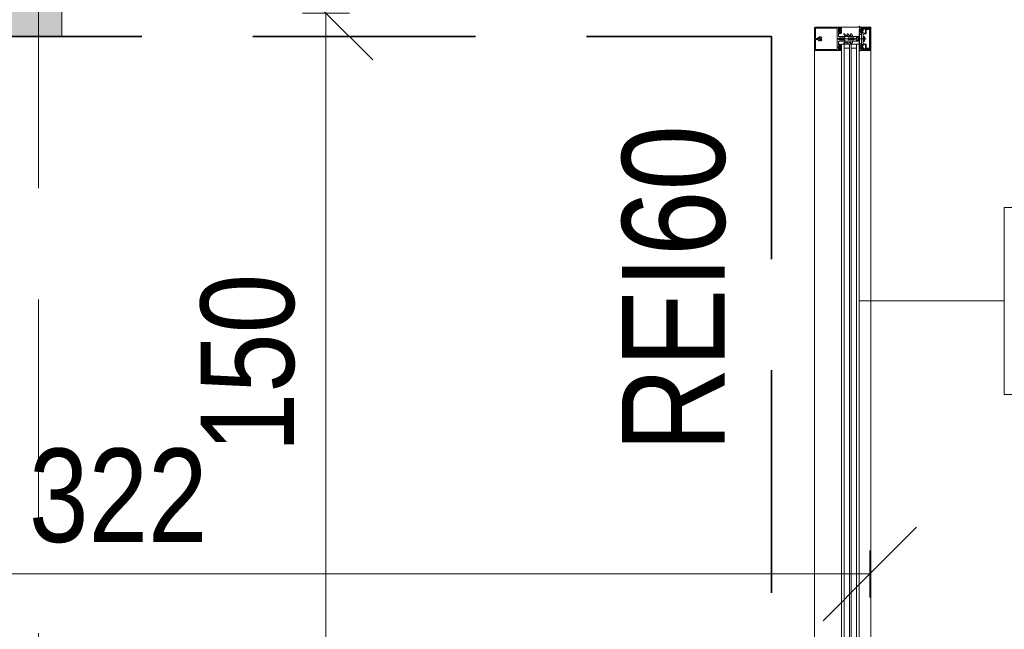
# Model space of a CAD drawing. Header units: centimetres. Extents: x -1434 to 23895, y -8842 to 3590.
# Tile 24 of 75: x -602 to -391, y 1701 to 1832. Entities that reach past the tile are written whole.
import ezdxf

# ---------------------------------------------------------------- set-up
doc = ezdxf.new("R2010")
doc.units = ezdxf.units.CM
doc.linetypes.add('Hidden', pattern=[71.4375, 47.625, -23.8125])
doc.linetypes.add('Ukryte', pattern=[71.438, 47.625, -23.813])
for name, color, linetype, lineweight in [('A-ANNO-DIMS', 211, 'Continuous', 13), ('A-ANNO-DIMS-100', 211, 'Continuous', 13), ('A-DETL', 90, 'Continuous', 9), ('A-DETL-GENF', 92, 'Continuous', 13), ('A-DETL-HDLN', 90, 'Ukryte', 9), ('A-GLAZ-CURT', 52, 'Continuous', 9), ('A-GLAZ-CWMG', 51, 'Continuous', 9), ('A-WALL-IDEN', 211, 'Continuous', 13), ('G-ANNO-TEXT', 231, 'Continuous', 13), ('S-COLS', 52, 'Continuous', 13)]:
    doc.layers.add(name, color=color, linetype=linetype, lineweight=lineweight)
doc.styles.add('Arial Narrow_1', font='ARIALN.TTF', dxfattribs={"height": 22})
doc.styles.add('Arial Narrow_3', font='ARIALN.TTF', dxfattribs={"height": 20})
doc.dimstyles.new('Diagonal_1_100__0__wewnętrzne', dxfattribs={"dimscale": 30.48, "dimtxt": 20.468619, "dimasz": 0.656168, "dimexe": 0.164042, "dimexo": 0.0625, "dimgap": 0.032808, "dimtad": 1, "dimdec": 0, "dimdsep": 46, "dimtxsty": 'Arial Narrow_3', "dimblk1": 'OBLIQUE', "dimblk2": 'OBLIQUE', "dimsah": 1, "dimcen": 0.09, "dimazin": 0, "dimtfac": 1, "dimtdec": 4, "dimtix": 1, "dimtmove": 0, "dimatfit": 3, "dimfxl": 0.164042, "dimfxlon": 1, "dimtvp": 1, "dimtolj": 1, "dimtzin": 0, "dimarcsym": 2})

# ---------------------------------------------------------------- blocks, each defined once
blk = doc.blocks.new('M_Concrete-Square-Column - 400 x 400mm-1838076-parter wysoki __0_00_ - stan projektowany Klatka schodowa')
at = {"layer": 'S-COLS', "lineweight": 9}
blk.add_hatch(color=253, dxfattribs=at).paths.add_polyline_path([(-20, -20), (20, -20), (20, 20), (-20, 20)], flags=0)
for p, q in [((20, 20), (-20, 20)), ((-20, 20), (-20, -20)), ((20, -20), (20, 20)), ((-20, -20), (20, -20))]:
    blk.add_line(p, q, dxfattribs=at)
blk = doc.blocks.new('Schueco_FWS-Glazing1 - SI_38mm_TripGlz 2-2609961-parter wysoki __0_00_ - stan projektowany Klatka schodowa')
at = {"layer": 'A-GLAZ-CURT'}
for p, q in [((72.65, 0), (-72.65, 0)), ((-72.65, 0), (-72.65, -3.8)), ((72.65, -3.8), (72.65, 0)), ((-72.65, -3.8), (72.65, -3.8))]:
    blk.add_line(p, q, dxfattribs=at)
at = {"layer": 'A-GLAZ-CURT', "lineweight": 13}
for p, q in [((-72.65, -0.6), (72.65, -0.6)), ((-72.65, -1.7), (72.65, -1.7)), ((-72.65, -2.1), (72.65, -2.1)), ((-71.75, -0.6), (-71.75, -1.7)), ((-71.75, -2.1), (-71.75, -3.2)), ((71.75, -0.6), (71.75, -1.7)), ((71.75, -2.1), (71.75, -3.2)), ((-72.65, -3.2), (72.65, -3.2))]:
    blk.add_line(p, q, dxfattribs=at)
blk = doc.blocks.new('Rectangular Mullion - SI_CovCap-20mm_Tran-55mm-2281819-parter wysoki __0_00_ - stan projektowany Klatka schodowa')
at = {"layer": 'A-DETL-GENF', "lineweight": 9}
for p, q in [((-2.5, 9.45), (-2.5, 7.8)), ((-2.5, 9.39), (-2.5, 4.79)), ((2.37, 9.6), (-2.35, 9.6)), ((-2.29, 9.39), (-2.29, 4.79)), ((-0.12, 8.61), (-0.12, 8.55)), ((-0.1, 8.88), (-0.1, 9.34)), ((0.1, 9.34), (0.1, 8.88)), ((0.12, 8.55), (0.12, 8.61)), ((2.29, 9.39), (2.29, 4.79)), ((2.5, 7.8), (2.5, 9.45)), ((2.5, 9.39), (2.5, 4.79)), ((-0.12, 8.25), (-0.12, 8.13)), ((0.12, 8.13), (0.12, 8.25)), ((-2.26, 4.33), (-2.14, 4.43)), ((-2.22, 4.26), (-2.26, 4.28)), ((-2.04, 4.28), (-1.72, 4.28)), ((-2.02, 4.42), (-2.01, 4.41)), ((-1.98, 4.39), (-1.78, 4.39)), ((-1.74, 4.41), (-1.74, 4.42)), ((-1.67, 4.24), (-1.67, 4.13)), ((-1.62, 4.43), (-1.5, 4.33)), ((-1.5, 4.28), (-1.54, 4.26)), ((-0.5, 4.28), (-0.5, 3.15)), ((-0.08, 4.27), (-0.05, 4.28)), ((0, -1.48), (0, 4.68)), ((0.07, 4.27), (0.05, 4.28)), ((0.5, 3.15), (0.5, 4.28)), ((1.62, 4.43), (1.5, 4.33)), ((1.5, 4.28), (1.54, 4.26)), ((1.67, 4.24), (1.67, 4.13)), ((2.04, 4.28), (1.72, 4.28)), ((1.74, 4.41), (1.74, 4.42)), ((1.98, 4.39), (1.78, 4.39)), ((2.02, 4.42), (2.01, 4.41)), ((2.26, 4.33), (2.14, 4.43)), ((2.22, 4.26), (2.26, 4.28)), ((-2.35, 3.92), (-2.48, 3.92)), ((-2.37, 3.8), (-2.47, 3.8)), ((-2.09, 4.03), (-2.31, 3.93)), ((-1.9, 3.92), (-2.05, 3.86)), ((-1.72, 4.08), (-1.94, 4.08)), ((-1.8, 3.81), (-1.84, 3.9)), ((-1.7, 3.9), (-1.74, 3.81)), ((-1.58, 3.81), (-1.62, 3.9)), ((-1.48, 3.9), (-1.52, 3.82)), ((-1.35, 3.81), (-1.4, 3.9)), ((-0.78, 2.94), (-1.04, 3.09)), ((-0.78, 2.21), (-1.04, 2.36)), ((-0.91, 3.3), (-0.53, 3.08)), ((-0.91, 2.57), (-0.83, 2.52)), ((-0.75, 2.57), (-0.75, 2.89)), ((-0.75, 1.84), (-0.75, 2.16)), ((-0.5, 3.04), (-0.5, 1.52)), ((-0.45, 3.1), (-0.35, 3.1)), ((-0.21, 3.93), (-0.19, 3.94)), ((-0.19, 3.89), (-0.21, 3.91)), ((-0.18, 3.96), (-0.18, 4.1)), ((0.17, 3.96), (0.17, 4.1)), ((0.21, 3.93), (0.18, 3.94)), ((0.18, 3.89), (0.21, 3.91)), ((0.37, 3.1), (0.45, 3.1)), ((0.5, 3.04), (0.5, 1.52)), ((0.91, 3.3), (0.52, 3.08)), ((0.75, 2.57), (0.75, 2.89)), ((0.75, 1.84), (0.75, 2.16)), ((0.77, 2.94), (1.04, 3.09)), ((0.77, 2.21), (1.04, 2.36)), ((0.91, 2.57), (0.82, 2.52)), ((1.35, 3.81), (1.4, 3.9)), ((1.48, 3.9), (1.52, 3.82)), ((1.58, 3.81), (1.62, 3.9)), ((1.7, 3.9), (1.74, 3.81)), ((1.72, 4.08), (1.94, 4.08)), ((1.8, 3.81), (1.84, 3.9)), ((1.9, 3.92), (2.05, 3.86)), ((2.09, 4.03), (2.31, 3.93)), ((2.35, 3.92), (2.48, 3.92)), ((2.37, 3.8), (2.47, 3.8)), ((-0.76, 1.47), (-1.04, 1.63)), ((-0.91, 1.85), (-0.83, 1.8)), ((-0.55, 1.47), (-0.74, 1.47)), ((-0.3, 0.5), (-0.3, 0.28)), ((0.3, 0.5), (0.3, 0.28)), ((0.55, 1.47), (0.74, 1.47)), ((0.76, 1.47), (1.04, 1.63)), ((0.91, 1.85), (0.82, 1.8)), ((-2.6, 0), (-2.69, 0)), ((-2.34, -1.03), (-2.15, -1.46)), ((-2.32, -1.59), (-2.04, -1.59)), ((-2.18, -0.02), (-2.26, -0.17)), ((-2.06, -1.25), (-2.13, -1.09)), ((-2.07, -0.1), (-2.12, -0.02)), ((-2.1, -1.49), (-1.14, -1.49)), ((-1.88, -0.42), (-2.01, -0.42)), ((-2.01, -0.48), (-1.95, -0.48)), ((-1.96, -0.02), (-2, -0.1)), ((-1.98, -0.31), (-1.95, -0.36)), ((-1.98, -0.75), (-1.9, -0.85)), ((-1.34, -1.31), (-1.96, -1.31)), ((-1.85, -0.1), (-1.9, -0.02)), ((-1.84, -0.69), (-1.84, -0.57)), ((-1.83, -0.38), (-1.83, -0.36)), ((-1.74, -0.02), (-1.79, -0.1)), ((-1.79, -0.34), (-1.77, -0.35)), ((-1.79, -0.52), (-1.76, -0.52)), ((-1.67, -0.74), (-1.79, -0.74)), ((-1.74, -0.54), (-1.64, -0.7)), ((-1.72, -0.33), (-1.72, -0.32)), ((-1.72, -0.8), (-1.48, -0.8)), ((-1.63, -0.1), (-1.68, -0.02)), ((-1.67, -0.31), (-1.65, -0.32)), ((-1.6, -0.32), (-1.6, -0.3)), ((-1.52, -0.02), (-1.57, -0.1)), ((-1.56, -0.7), (-1.46, -0.54)), ((-1.55, -0.31), (-1.54, -0.32)), ((-1.41, -0.74), (-1.53, -0.74)), ((-1.49, -0.33), (-1.48, -0.32)), ((-1.41, -0.1), (-1.46, -0.02)), ((-1.44, -0.52), (-1.41, -0.52)), ((-1.43, -0.34), (-1.42, -0.36)), ((-1.38, -0.37), (-1.37, -0.37)), ((-1.36, -0.57), (-1.36, -0.69)), ((-1.3, -0.02), (-1.35, -0.1)), ((-1.3, -0.85), (-1.22, -0.75)), ((-1.25, -0.48), (-1.18, -0.48)), ((-1.2, -0.1), (-1.24, -0.02)), ((-1.07, -0.02), (-1.12, -0.1)), ((-1.09, -1.45), (-0.98, -0.84)), ((-0.95, -0.82), (-0.03, -0.82)), ((0.41, -1.04), (-0.41, -1.04)), ((-0.22, -1.18), (0.23, -1.18)), ((0.02, -0.82), (0.95, -0.82)), ((0.98, -0.84), (1.09, -1.45)), ((1.07, -0.02), (1.12, -0.1)), ((1.14, -1.49), (2.1, -1.49)), ((1.25, -0.48), (1.18, -0.48)), ((1.2, -0.1), (1.24, -0.02)), ((1.3, -0.85), (1.22, -0.75)), ((1.3, -0.02), (1.35, -0.1)), ((1.96, -1.31), (1.34, -1.31)), ((1.36, -0.57), (1.36, -0.69)), ((1.38, -0.37), (1.37, -0.37)), ((1.41, -0.1), (1.46, -0.02)), ((1.44, -0.52), (1.41, -0.52)), ((1.41, -0.74), (1.53, -0.74)), ((1.43, -0.34), (1.42, -0.36)), ((1.56, -0.7), (1.46, -0.54)), ((1.49, -0.33), (1.48, -0.32)), ((1.72, -0.8), (1.48, -0.8)), ((1.52, -0.02), (1.57, -0.1)), ((1.55, -0.31), (1.54, -0.32)), ((1.6, -0.32), (1.6, -0.3)), ((1.63, -0.1), (1.68, -0.02)), ((1.74, -0.54), (1.64, -0.7)), ((1.67, -0.31), (1.65, -0.32)), ((1.67, -0.74), (1.79, -0.74)), ((1.72, -0.33), (1.72, -0.32)), ((1.74, -0.02), (1.79, -0.1)), ((1.79, -0.52), (1.76, -0.52)), ((1.79, -0.34), (1.77, -0.35)), ((1.83, -0.38), (1.83, -0.36)), ((1.84, -0.69), (1.84, -0.57)), ((1.85, -0.1), (1.9, -0.02)), ((1.88, -0.42), (2.01, -0.42)), ((1.98, -0.75), (1.9, -0.85)), ((1.98, -0.31), (1.95, -0.36)), ((2.01, -0.48), (1.95, -0.48)), ((1.96, -0.02), (2, -0.1)), ((2.04, -1.59), (2.32, -1.59)), ((2.13, -1.09), (2.06, -1.25)), ((2.07, -0.1), (2.12, -0.02)), ((2.15, -1.46), (2.34, -1.03)), ((2.18, -0.02), (2.26, -0.17)), ((2.6, 0), (2.69, 0)), ((2.35, -2.5), (-2.35, -2.5)), ((2.13, -2.19), (-2.14, -2.19)), ((-2.13, -2.34), (2.12, -2.34))]:
    blk.add_line(p, q, dxfattribs=at)
at = {"layer": 'A-DETL-GENF', "lineweight": 9, "flags": 128}
for points in [[(-0.15, 9.39), (-2.29, 9.39), (-2.29, 7.8)], [(2.29, 7.8), (2.29, 9.39), (0.15, 9.39)], [(-2.5, 4.9), (-2.5, 4.1), (-2.31, 4.1), (-2.23, 4.18), (-2.23, 4.24), (-2.35, 4.24), (-2.35, 4.47), (-1.91, 4.47)], [(-2.29, 4.9), (-2.29, 4.7), (2.29, 4.7), (2.29, 4.9)], [(-1.86, 4.47), (-1.41, 4.47), (-1.41, 4.24), (-1.53, 4.24), (-1.53, 4.18), (-1.45, 4.1), (-1.09, 4.1), (-1.09, 4.22), (-1.21, 4.22), (-1.21, 4.43), (-0.65, 4.43)], [(-0.26, 0.58), (0, 0.8), (0, 1.1), (-0.2, 1.1), (-0.2, 1.3), (-0.1, 1.3), (-0.1, 1.46), (-0.2, 1.46), (-0.2, 1.66), (0, 1.66), (0, 1.83), (-0.2, 1.83), (-0.2, 2.03), (-0.1, 2.03), (-0.1, 2.2), (-0.2, 2.2), (-0.2, 2.4), (0, 2.4), (0, 4.3), (0, 2.4), (0.2, 2.4), (0.2, 2.2), (0.1, 2.2), (0.1, 2.03), (0.2, 2.03), (0.2, 1.83), (0, 1.83), (0, 1.66), (0.2, 1.66), (0.2, 1.46), (0.1, 1.46), (0.1, 1.3), (0.2, 1.3), (0.2, 1.1), (0, 1.1), (0, 0.8), (0.26, 0.58)], [(-0.25, 3.2), (-0.25, 3.29), (-0.2, 3.32), (-0.2, 3.44), (-0.25, 3.47), (-0.2, 3.5), (-0.2, 3.62), (-0.25, 3.65), (-0.2, 3.68), (-0.2, 3.8), (-0.25, 3.83), (-0.2, 3.86), (-0.2, 3.98), (-0.25, 4.01), (-0.2, 4.04), (-0.2, 4.16), (-0.25, 4.19), (-0.2, 4.22), (-0.2, 4.25), (-0.09, 4.45)], [(0.09, 4.45), (0.2, 4.25), (0.2, 4.13), (0.25, 4.1), (0.2, 4.07), (0.2, 3.95), (0.25, 3.92), (0.2, 3.89), (0.2, 3.77), (0.25, 3.74), (0.2, 3.71), (0.2, 3.59), (0.25, 3.56), (0.2, 3.53), (0.2, 3.41), (0.25, 3.38), (0.2, 3.35), (0.2, 3.23), (0.25, 3.2)], [(0.65, 4.43), (1.21, 4.43), (1.21, 4.22), (1.09, 4.22), (1.09, 4.1), (1.45, 4.1), (1.53, 4.18), (1.53, 4.24), (1.41, 4.24), (1.41, 4.47), (1.85, 4.47)], [(1.9, 4.47), (2.35, 4.47), (2.35, 4.24), (2.23, 4.24), (2.23, 4.18), (2.31, 4.1), (2.5, 4.1), (2.5, 4.9)], [(-2.5, 3.94), (-2.5, 4.08), (-2.3, 4.08), (-2.25, 4.07)], [(-1.51, 4.07), (-1.46, 4.08), (-1.26, 4.08), (-1.26, 3.89), (-1.3, 3.81)], [(-0.2, 0.11), (-0.2, 0), (-0.5, 0), (-0.5, 3.07), (-0.18, 3.07), (-0.18, 3.88)], [(0.2, 0.11), (0.2, 0), (0.5, 0), (0.5, 3.07), (0.17, 3.07), (0.17, 3.88)], [(1.51, 4.07), (1.46, 4.08), (1.26, 4.08), (1.26, 3.89), (1.3, 3.81)], [(2.5, 3.94), (2.5, 4.08), (2.3, 4.08), (2.25, 4.07)], [(-2.5, -2.35), (-2.5, -0.5), (-2.39, -0.5), (-2.27, -0.86)], [(-2.48, -0.21), (-2.48, -0.48), (-2.07, -0.48)], [(-2.34, -1), (-2.34, -1.11), (-2.37, -1.22), (-2.37, -1.54)], [(-1.99, -1.64), (-1.99, -1.99), (-2.12, -1.99), (-2.12, -1.72), (-2.37, -1.72), (-2.37, -2.35), (2.37, -2.35), (2.37, -1.72), (2.12, -1.72), (2.12, -1.99), (1.99, -1.99), (1.99, -1.64)], [(-2.06, -0.93), (-2.14, -0.64), (-1.95, -0.64), (-1.95, -0.58), (-2.03, -0.5), (-2.35, -0.5), (-2.25, -0.87)], [(-2.18, -2.14), (-2.18, -1.78), (-2.32, -1.78), (-2.32, -2.14)], [(-1.92, -0.67), (-1.92, -0.68), (-1.97, -0.71)], [(-1.2, -0.42), (-1.32, -0.42), (-1.32, -0.39), (-1.19, -0.41)], [(-1.23, -0.71), (-1.28, -0.68), (-1.28, -0.67)], [(1.24, -1.23), (1.14, -0.64), (1.25, -0.64), (1.25, -0.58), (1.17, -0.5), (-1.17, -0.5), (-1.25, -0.58), (-1.25, -0.64), (-1.14, -0.64), (-1.24, -1.23)], [(-1.12, -0.48), (-0.98, -0.48), (-0.98, -0.09), (-1.02, -0.02)], [(0.52, -0.97), (0.54, -0.82), (-0.54, -0.82), (-0.52, -0.97)], [(1.12, -0.48), (0.98, -0.48), (0.98, -0.09), (1.02, -0.02)], [(1.2, -0.42), (1.32, -0.42), (1.32, -0.39), (1.19, -0.41)], [(1.23, -0.71), (1.28, -0.68), (1.28, -0.67)], [(1.92, -0.67), (1.92, -0.68), (1.97, -0.71)], [(2.25, -0.87), (2.35, -0.5), (2.03, -0.5), (1.95, -0.58), (1.95, -0.64), (2.14, -0.64), (2.06, -0.93)], [(2.48, -0.21), (2.48, -0.48), (2.07, -0.48)], [(2.33, -2.14), (2.33, -1.78), (2.19, -1.78), (2.19, -2.14)], [(2.27, -0.86), (2.39, -0.5), (2.5, -0.5), (2.5, -2.35)], [(2.37, -1.54), (2.37, -1.22), (2.34, -1.11), (2.34, -1)]]:
    blk.add_lwpolyline(points, dxfattribs=at)
for points in [[(0.97, 0), (-0.97, 0), (-0.97, -0.04), (0.97, -0.04)], [(0.97, -0.04), (-0.97, -0.04), (-0.97, -0.49), (0.97, -0.49)]]:
    blk.add_lwpolyline(points, close=True, dxfattribs=at)
at = {"layer": 'A-DETL-GENF', "lineweight": 9}
for centre, radius, start, end in [((-2.35, 9.45), 0.15, 90.0003, 179.9997), ((0, 8.4), 0.45, 107.4982, 231.0552), ((0, 8.4), 0.21, 143.7768, 216.2232), ((-0.15, 8.55), 0.03, 229.6807, 0), ((-0.15, 9.34), 0.05, 0.0077, 89.9923), ((-0.15, 8.88), 0.05, 287.4982, 0), ((0, 8.4), 0.24, 60, 120), ((0.15, 9.34), 0.05, 89.9791, 180.0209), ((0.15, 8.88), 0.05, 180, 252.583), ((0.15, 8.55), 0.03, 180, 310.3193), ((0, 8.4), 0.45, 308.9448, 72.583), ((0, 8.4), 0.21, 323.7768, 36.2232), ((2.35, 9.45), 0.15, 0.1055, 83.878), ((-0.22, 8.13), 0.1, 231.0552, 0), ((-0.15, 8.25), 0.03, 0, 130.3193), ((0.15, 8.25), 0.03, 49.6807, 180), ((0.22, 8.13), 0.1, 180, 308.9448), ((-2.24, 4.3), 0.03, 128.5798, 239.9915), ((-2.23, 4.24), 0.02, 346.6587, 60.0171), ((-1.94, 4.17), 0.277, 166.6587, 194.3746), ((-2.08, 4.37), 0.08, 38.8475, 129.685), ((-2.04, 4.23), 0.0496, 92.7559, 159.6878), ((-1.94, 4.23), 0.148, 172.4164, 270.2404), ((-1.98, 4.44), 0.05, 218.8475, 270), ((-1.88, 4.46), 0.0255, 12.35, 167.65), ((-1.78, 4.44), 0.05, 270, 321.1528), ((-1.67, 4.37), 0.08, 50.315, 141.1528), ((-1.72, 4.23), 0.0499, 9.2263, 86.9893), ((-1.53, 4.24), 0.02, 119.9847, 193.341), ((-1.82, 4.17), 0.277, 345.6254, 13.341), ((-1.52, 4.3), 0.03, 300.0085, 51.4202), ((-0.65, 4.28), 0.15, 359.9706, 90.0294), ((0.02, 4.1), 0.2, 120, 180), ((0, 4.4), 0.1, 28.7984, 151.2016), ((0, 4.2), 0.1, 90, 120), ((0, 4.2), 0.1, 60, 90), ((-0.03, 4.1), 0.2, 360, 60), ((0.65, 4.28), 0.15, 89.9706, 180.0294), ((1.52, 4.3), 0.03, 128.5798, 239.9915), ((1.53, 4.24), 0.02, 346.659, 60.0153), ((1.82, 4.17), 0.277, 166.659, 194.3746), ((1.67, 4.37), 0.08, 38.8472, 129.685), ((1.72, 4.23), 0.0499, 93.0107, 170.7737), ((1.78, 4.44), 0.05, 218.8472, 270), ((1.88, 4.46), 0.0255, 12.35, 167.65), ((1.94, 4.23), 0.148, 269.7596, 7.5836), ((1.98, 4.44), 0.05, 270, 321.1525), ((2.08, 4.37), 0.08, 50.315, 141.1525), ((2.04, 4.23), 0.0496, 20.3122, 87.2441), ((2.23, 4.24), 0.02, 119.9829, 193.3413), ((1.94, 4.17), 0.277, 345.6254, 13.3413), ((2.24, 4.3), 0.03, 300.0085, 51.4202), ((-2.48, 3.94), 0.02, 180.0007, 269.9993), ((-2.43, 3.83), 0.059, 88.5974, 194.6036), ((-2.47, 3.82), 0.02, 194.6036, 270), ((-2.43, 4.82), 0.933, 269.587, 293.0035), ((-2.4, 4.8), 0.997, 271.4989, 290.69), ((-2.35, 4.02), 0.1, 270.0001, 294), ((-2.24, 4.1), 0.03, 255.4027, 14.3746), ((-2.07, 3.99), 0.0337, 293.0035, 114), ((-1.89, 3.87), 0.05, 30.069, 110.536), ((-1.77, 3.83), 0.03, 210.0871, 329.9129), ((-1.72, 4.13), 0.0502, 273.3323, 359.7322), ((-1.66, 3.88), 0.0402, 27.7922, 152.3701), ((-1.55, 3.83), 0.0299, 210.122, 335.064), ((-1.52, 4.1), 0.03, 165.6254, 284.5942), ((-1.44, 3.88), 0.0414, 28.176, 151.824), ((-1.33, 3.83), 0.0301, 210.1258, 329.8742), ((-0.98, 3.2), 0.125, 60, 240), ((-0.98, 2.47), 0.125, 60, 240), ((-0.8, 2.57), 0.05, 240, 360), ((-0.8, 2.89), 0.05, 360, 60), ((-0.8, 2.16), 0.05, 360, 60), ((-0.55, 3.04), 0.05, 360, 60), ((-0.45, 3.15), 0.05, 179.9899, 270.0101), ((-0.35, 3.2), 0.0999, 269.9704, 0.0296), ((-0.21, 3.92), 0.01, 120.0303, 239.9802), ((-0.2, 3.96), 0.02, 300.0303, 360), ((-0.2, 3.88), 0.02, 360, 59.9802), ((0.19, 3.96), 0.02, 180, 239.9697), ((0.19, 3.88), 0.02, 120.0198, 180), ((0.2, 3.92), 0.01, 300.0198, 59.9697), ((0.37, 3.23), 0.126, 191.5693, 265.5931), ((0.45, 3.15), 0.05, 270.9313, 359.9852), ((0.55, 3.04), 0.05, 120, 180), ((0.8, 2.89), 0.05, 120, 180), ((0.8, 2.57), 0.05, 180, 300), ((0.8, 2.16), 0.05, 120, 180), ((0.97, 3.2), 0.125, 300, 120), ((0.97, 2.47), 0.125, 300, 120), ((1.33, 3.83), 0.0301, 210.1258, 329.8742), ((1.44, 3.88), 0.0414, 28.176, 151.824), ((1.52, 4.1), 0.03, 255.4058, 14.3746), ((1.55, 3.83), 0.0299, 204.936, 329.878), ((1.66, 3.88), 0.0402, 27.6299, 152.2078), ((1.72, 4.13), 0.0502, 180.2678, 266.6677), ((1.77, 3.83), 0.03, 210.0871, 329.9129), ((1.89, 3.87), 0.05, 69.464, 149.931), ((2.07, 3.99), 0.0337, 66, 246.9965), ((2.4, 4.8), 0.997, 249.31, 268.5011), ((2.43, 4.82), 0.933, 246.9965, 270.413), ((2.24, 4.1), 0.03, 165.6254, 284.5973), ((2.35, 4.02), 0.1, 246, 269.9999), ((2.43, 3.83), 0.059, 345.3964, 91.4026), ((2.47, 3.82), 0.02, 270, 345.3964), ((2.48, 3.94), 0.02, 270.0007, 359.9993), ((-0.98, 1.74), 0.125, 60, 240), ((-0.8, 1.84), 0.05, 240, 360), ((-0.74, 1.52), 0.05, 240, 270), ((-0.55, 1.52), 0.05, 270, 360), ((-0.2, 0.5), 0.1, 130, 180), ((-0.2, 0.28), 0.1, 180, 240), ((-0.3, 0.11), 0.1, 360, 60), ((0.3, 0.11), 0.1, 120, 180), ((0.2, 0.28), 0.1, 300, 360), ((0.2, 0.5), 0.1, 0, 50), ((0.55, 1.52), 0.05, 180, 270), ((0.74, 1.52), 0.05, 270, 300), ((0.8, 1.84), 0.05, 180, 300), ((0.97, 1.74), 0.125, 300, 120), ((-2.69, -0.03), 0.03, 89.9022, 261.6433), ((-2.73, -0.34), 0.286, 27.5921, 81.6433), ((-2.6, -0.2), 0.2, 80.4545, 89.9022), ((-2.61, -0.29), 0.291, 25.3637, 80.4545), ((-2.32, -1.54), 0.0512, 180.5709, 268.6482), ((-2.31, -0.14), 0.05, 205.3637, 330.1649), ((-2.29, -1.01), 0.06, 98.4417, 205), ((-2.27, -1), 0.07, 120.0064, 180), ((-2.34, -0.88), 0.07, 300.0064, 18), ((-2.31, -0.89), 0.06, 278.4417, 15), ((-2.15, -0.03), 0.03, 30.7154, 150.1649), ((-2.1, -1.44), 0.05, 205, 270), ((-2.08, -1.06), 0.06, 108.8192, 205), ((-2.12, -0.95), 0.06, 288.8192, 15), ((-2.04, -0.08), 0.0417, 215.132, 324.868), ((-2.01, -0.35), 0.065, 90, 270), ((-2.04, -0.48), 0.03, 0, 180), ((-1.96, -1.21), 0.1, 205, 270), ((-2.04, -1.64), 0.05, 0, 90.0001), ((-2.01, -0.33), 0.04, 29.9937, 90), ((-1.95, -0.73), 0.03, 120.0049, 219.9897), ((-1.93, -0.03), 0.03, 30.5887, 149.5346), ((-1.86, -0.31), 0.1, 210.0023, 269.1728), ((-1.95, -0.51), 0.03, 0.0185, 89.0948), ((-1.62, -0.59), 0.314, 165.4979, 194.5021), ((-1.84, -0.8), 0.08, 219.9967, 337.3844), ((-1.88, -0.37), 0.05, 270, 305.0779), ((-1.86, -0.37), 0.0339, 269.1783, 356.9975), ((-1.82, -0.08), 0.0415, 215.012, 324.988), ((-1.6, -0.77), 0.44, 54.1588, 125.0779), ((-1.79, -0.57), 0.05, 89.9897, 180.0103), ((-1.79, -0.69), 0.05, 179.9899, 270.0101), ((-1.8, -0.36), 0.0272, 60.011, 176.9853), ((-1.75, -0.32), 0.0316, 240.007, 341.9967), ((-1.76, -0.55), 0.03, 29.9936, 90.0121), ((-1.72, -0.85), 0.05, 90.0003, 157.3776), ((-1.71, -0.03), 0.03, 30.1448, 149.5346), ((-1.69, -0.33), 0.03, 45.0005, 162.0009), ((-1.67, -0.71), 0.03, 269.9936, 30.0024), ((-1.63, -0.3), 0.0316, 224.991, 327.0104), ((-1.6, -0.08), 0.043, 217.8436, 323.8234), ((-1.57, -0.32), 0.03, 30.0003, 146.9985), ((-1.53, -0.71), 0.03, 150.0027, 270.0013), ((-1.51, -0.31), 0.0316, 210.0026, 311.9974), ((-1.49, -0.03), 0.03, 30.3449, 149.5346), ((-1.46, -0.34), 0.03, 14.9955, 132.0028), ((-1.48, -0.85), 0.05, 22.6209, 90.0012), ((-1.44, -0.55), 0.03, 89.9893, 150.005), ((-1.36, -0.8), 0.08, 202.6228, 319.9969), ((-1.39, -0.35), 0.03, 195.0015, 296.9968), ((-1.38, -0.08), 0.0419, 215.4665, 324.6999), ((-1.41, -0.57), 0.05, 0.009, 89.991), ((-1.41, -0.69), 0.05, 270.0092, 359.9908), ((-1.35, -0.39), 0.03, 0.0112, 116.991), ((-1.32, -0.39), 0.03, 234.1588, 270), ((-1.34, -1.21), 0.1, 270, 350), ((-1.27, -0.03), 0.03, 30.3446, 149.7685), ((-1.25, -0.51), 0.03, 90, 193.1975), ((-1.58, -0.59), 0.314, 345.517, 13.1975), ((-1.24, -0.73), 0.03, 319.9887, 60.0017), ((-1.16, -0.08), 0.0416, 206.9541, 331.568), ((-1.2, -0.45), 0.033, 305.0901, 90), ((-1.19, -0.46), 0.05, 7.1737, 90.0088), ((-1.12, -0.45), 0.03, 187.1885, 269.997), ((-1.14, -1.44), 0.05, 270, 350), ((-1.05, -0.03), 0.03, 29.7965, 150.132), ((-0.95, -0.85), 0.03, 90, 170), ((-0.31, -0.92), 0.22, 193.9707, 242.728), ((0, -0.29), 0.921, 243.7078, 255.8284), ((0, -0.82), 0.0256, 12.6804, 167.3196), ((0, -0.29), 0.92, 284.1683, 296.293), ((0.31, -0.92), 0.22, 297.2746, 346.0268), ((0.95, -0.85), 0.03, 10, 90), ((1.05, -0.03), 0.03, 29.868, 150.2035), ((1.14, -1.44), 0.05, 190, 270), ((1.16, -0.08), 0.0416, 208.432, 333.0459), ((1.12, -0.45), 0.03, 270.003, 352.8115), ((1.19, -0.46), 0.05, 89.9912, 172.8263), ((1.2, -0.45), 0.033, 90, 234.9099), ((1.24, -0.73), 0.03, 119.9983, 220.0113), ((1.27, -0.03), 0.03, 30.2315, 149.6554), ((1.34, -1.21), 0.1, 190, 270), ((1.25, -0.51), 0.03, 346.8025, 90), ((1.58, -0.59), 0.314, 166.8025, 194.483), ((1.36, -0.8), 0.08, 220.0031, 337.3772), ((1.35, -0.39), 0.03, 63.009, 179.9888), ((1.32, -0.39), 0.03, 270, 305.8412), ((1.6, -0.77), 0.44, 54.9221, 125.8412), ((1.38, -0.08), 0.0419, 215.3001, 324.5335), ((1.41, -0.57), 0.05, 90.009, 179.991), ((1.41, -0.69), 0.05, 180.0092, 269.9908), ((1.39, -0.35), 0.03, 243.0032, 344.9985), ((1.46, -0.34), 0.03, 47.9972, 165.0045), ((1.44, -0.55), 0.03, 29.995, 90.0107), ((1.48, -0.85), 0.05, 89.9988, 157.3791), ((1.49, -0.03), 0.03, 30.4654, 149.6551), ((1.51, -0.31), 0.0316, 228.0026, 329.9974), ((1.53, -0.71), 0.03, 269.9987, 29.9973), ((1.57, -0.32), 0.03, 33.0015, 149.9997), ((1.6, -0.08), 0.043, 216.1766, 322.1564), ((1.63, -0.3), 0.0316, 212.9896, 315.009), ((1.67, -0.71), 0.03, 149.9976, 270.0064), ((1.69, -0.33), 0.03, 17.9991, 134.9995), ((1.71, -0.03), 0.03, 30.4654, 149.8552), ((1.75, -0.32), 0.0316, 198.0033, 299.993), ((1.72, -0.85), 0.05, 22.6224, 89.9997), ((1.76, -0.55), 0.03, 89.9879, 150.0064), ((1.84, -0.8), 0.08, 202.6156, 320.0033), ((1.82, -0.08), 0.0415, 215.012, 324.988), ((1.8, -0.36), 0.0272, 3.0147, 119.989), ((1.79, -0.57), 0.05, 359.9897, 90.0103), ((1.79, -0.69), 0.05, 269.9899, 0.0101), ((1.86, -0.37), 0.0339, 183.0025, 270.8217), ((1.88, -0.37), 0.05, 234.9221, 270), ((1.86, -0.31), 0.1, 270.8272, 329.9977), ((1.93, -0.03), 0.03, 30.4654, 149.4113), ((1.95, -0.51), 0.03, 90.9052, 179.9815), ((1.62, -0.59), 0.314, 345.4979, 14.5021), ((1.96, -1.21), 0.1, 270, 335), ((1.95, -0.73), 0.03, 320.0103, 59.9951), ((2.01, -0.33), 0.04, 90, 150.0063), ((2.04, -1.64), 0.05, 89.9981, 180.0017), ((2.04, -0.08), 0.0417, 215.132, 324.868), ((2.01, -0.35), 0.065, 270, 90), ((2.04, -0.48), 0.03, 0, 180), ((2.12, -0.95), 0.06, 165, 251.1808), ((2.08, -1.06), 0.06, 335, 71.1808), ((2.1, -1.44), 0.05, 270, 335), ((2.15, -0.03), 0.03, 29.8351, 149.2846), ((2.31, -0.89), 0.06, 165, 261.5583), ((2.31, -0.14), 0.05, 209.8351, 334.6363), ((2.34, -0.88), 0.07, 162, 239.9983), ((2.27, -1), 0.07, 0, 59.9983), ((2.29, -1.01), 0.06, 335, 81.5583), ((2.32, -1.54), 0.0498, 269.8262, 0.1735), ((2.61, -0.29), 0.291, 99.5455, 154.6363), ((2.73, -0.34), 0.286, 98.3567, 152.4079), ((2.6, -0.2), 0.2, 90.0978, 99.5455), ((2.69, -0.03), 0.03, 278.3567, 90.0978), ((-2.35, -2.35), 0.15, 179.9938, 270.0062), ((-2.13, -2.14), 0.2, 179.9718, 270.0352), ((-2.14, -2.14), 0.0499, 179.8796, 270.0225), ((2.12, -2.14), 0.2, 270.0295, 359.9723), ((2.13, -2.14), 0.0501, 270.0875, 359.9336), ((2.35, -2.35), 0.15, 270.0494, 359.9506)]:
    blk.add_arc(centre, radius, start, end, dxfattribs=at)
blk = doc.blocks.new('Rectangular Mullion - Schueco_FWS-50-SI_Tran_CovCap-20mm_Tran-55mm-2293445-parter wysoki __0_00_ - stan projektowany Klatka schodowa')
at = {"layer": 'A-GLAZ-CWMG'}
for p, q in [((-425.67, 1830.32), (-421.87, 1830.32)), ((-431.47, 1825.32), (-431.47, 1682.83)), ((-421.86, 1682.83), (-421.86, 1825.32)), ((-419.37, 1682.83), (-419.37, 1825.32))]:
    blk.add_line(p, q, dxfattribs=at)
blk = doc.blocks.new('DIMBLOCK3-parter wysoki __0_00_ - stan projektowany Klatka schodowa')
at = {"layer": 'A-ANNO-DIMS-100'}
for p, q in [((-741.62, 1713.28), (-731.62, 1723.28)), ((-419.62, 1713.28), (-409.62, 1723.28)), ((-741.62, 1718.28), (-741.62, 1708.28)), ((-741.62, 1713.28), (-741.62, 1718.28)), ((-419.62, 1708.28), (-419.62, 1718.28)), ((-741.62, 1713.28), (-751.62, 1703.28)), ((-741.62, 1713.28), (-419.62, 1713.28)), ((-419.62, 1713.28), (-429.62, 1703.28)), ((-419.62, 1713.28), (-419.62, 1708.28))]:
    blk.add_line(p, q, dxfattribs=at)
at = {"layer": 'A-ANNO-DIMS-100', "color": 0, "insert": (-599.63, 1740.13), "char_height": 20, "width": 45.6158, "attachment_point": 1, "line_spacing_factor": 0.974696, "style": 'Arial Narrow_3'}
blk.add_mtext('322', dxfattribs=at)
blk = doc.blocks.new('_Oblique')
at = {"color": 0, "linetype": 'ByBlock', "lineweight": -2}
blk.add_line((-0.5, -0.5), (0.5, 0.5), dxfattribs=at)
blk = doc.blocks.new('ET sciana_AT7 - 10mm-2270614-parter wysoki __0_00_ - stan projektowany Klatka schodowa')
at = {"layer": 'A-WALL-IDEN'}
for p, q in [((-0.4, 0.196875), (0.4, 0.196875)), ((-0.4, -0.203125), (-0.4, 0.196875)), ((0.4, 0.196875), (0.4, -0.203125)), ((-0.4, -0.203125), (0.4, -0.203125))]:
    blk.add_line(p, q, dxfattribs=at)
blk = doc.blocks.new('DIMBLOCK8-parter wysoki __0_00_ - stan projektowany Klatka schodowa')
at = {"layer": 'A-ANNO-DIMS-100'}
for p, q in [((-536.04, 1833.33), (-546.04, 1843.33)), ((-541.04, 1833.33), (-531.04, 1833.33)), ((-536.04, 1833.33), (-541.04, 1833.33)), ((-536.04, 1683.33), (-536.04, 1833.33)), ((-536.04, 1833.33), (-526.04, 1823.33)), ((-536.04, 1683.33), (-546.04, 1693.33)), ((-541.04, 1683.33), (-531.04, 1683.33)), ((-536.04, 1683.33), (-541.04, 1683.33)), ((-536.04, 1683.33), (-526.04, 1673.33))]:
    blk.add_line(p, q, dxfattribs=at)
at = {"layer": 'A-ANNO-DIMS-100', "color": 0, "insert": (-562.89, 1739.32), "char_height": 20, "width": 45.6158, "attachment_point": 1, "rotation": 90, "line_spacing_factor": 0.974696, "style": 'Arial Narrow_3'}
blk.add_mtext('150', dxfattribs=at)

msp = doc.modelspace()

# ---------------------------------------------------------------- linework, layer by layer
at = {"layer": 'A-DETL', "linetype": 'Hidden', "lineweight": 35}
for p, q in [((-1194.62, 1828.33), (-440.62, 1828.33)), ((-440.62, 1828.33), (-440.62, 1388.83))]:
    msp.add_line(p, q, dxfattribs=at)
at = {"layer": 'A-DETL-HDLN'}
msp.add_line((-597.62, 1224.36), (-597.62, 2020.29), dxfattribs=at)
at = {"layer": 'A-WALL-IDEN'}
msp.add_line((-421.87, 1771.73), (-390.81, 1771.73), dxfattribs=at)

# ---------------------------------------------------------------- block references
at = {"layer": 'A-GLAZ-CURT', "rotation": 270.0000000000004}
msp.add_blockref('Schueco_FWS-Glazing1 - SI_38mm_TripGlz 2-2609961-parter wysoki __0_00_ - stan projektowany Klatka schodowa', (-421.87, 1754.07), dxfattribs=at)
at = {"layer": 'A-GLAZ-CWMG', "extrusion": (0, 0, -1), "rotation": 269.9999999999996}
msp.add_blockref('Rectangular Mullion - SI_CovCap-20mm_Tran-55mm-2281819-parter wysoki __0_00_ - stan projektowany Klatka schodowa', (421.87, 1827.82), dxfattribs=at)
at = {"layer": 'A-GLAZ-CWMG'}
msp.add_blockref('Rectangular Mullion - Schueco_FWS-50-SI_Tran_CovCap-20mm_Tran-55mm-2293445-parter wysoki __0_00_ - stan projektowany Klatka schodowa', (0, 0), dxfattribs=at)
at = {"layer": 'A-WALL-IDEN', "xscale": 99.99999999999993, "yscale": 99.99999999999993, "zscale": 99.99999999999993}
msp.add_blockref('ET sciana_AT7 - 10mm-2270614-parter wysoki __0_00_ - stan projektowany Klatka schodowa', (-350.81, 1772.05), dxfattribs=at)
at = {"layer": 'S-COLS', "lineweight": 9}
msp.add_blockref('M_Concrete-Square-Column - 400 x 400mm-1838076-parter wysoki __0_00_ - stan projektowany Klatka schodowa', (-612.62, 1848.33), dxfattribs=at)

# ---------------------------------------------------------------- texts
at = {"layer": 'G-ANNO-TEXT', "color": 1, "insert": (-472.66, 1739.36), "char_height": 22, "width": 70.195, "attachment_point": 1, "rotation": 90, "line_spacing_factor": 0.949189, "style": 'Arial Narrow_1'}
msp.add_mtext('\\pxt5.77273,11.54545,17.31818,23.09091,28.86364,34.63636,40.40909,46.18182,51.95455,57.72727,63.5,69.27273,75.04545,80.81818,86.59091,92.36364,98.13636,103.90909,109.68182,115.45455,121.22727,127,132.77273,138.54545,144.31818,150.09091,155.86364,161.63636,167.40909,173.18182,178.95455,184.72727;{REI60}', dxfattribs=at)

# ---------------------------------------------------------------- dimensions: what is measured, and where the dimension line sits
at = {"layer": 'A-ANNO-DIMS'}
dim = msp.add_linear_dim(base=(-536.04, 1833.33), p1=(-541.04, 1683.33), p2=(-541.04, 1833.33), angle=90, dimstyle='Diagonal_1_100__0__wewnętrzne', override={"dimpost": '<>', "dimfxl": 150}, dxfattribs=at)
dim.commit()
dim.dimension.update_dxf_attribs({"geometry": 'DIMBLOCK8-parter wysoki __0_00_ - stan projektowany Klatka schodowa', "text_midpoint": (-547.25, 1758.33)})
dim = msp.add_linear_dim(base=(-419.62, 1713.28), p1=(-741.62, 1718.28), p2=(-419.62, 1708.28), dimstyle='Diagonal_1_100__0__wewnętrzne', override={"dimpost": '<>', "dimfxl": 322.155242}, dxfattribs=at)
dim.commit()
dim.dimension.update_dxf_attribs({"geometry": 'DIMBLOCK3-parter wysoki __0_00_ - stan projektowany Klatka schodowa', "text_midpoint": (-580.62, 1724.49)})

doc.saveas('drawing.dxf')
